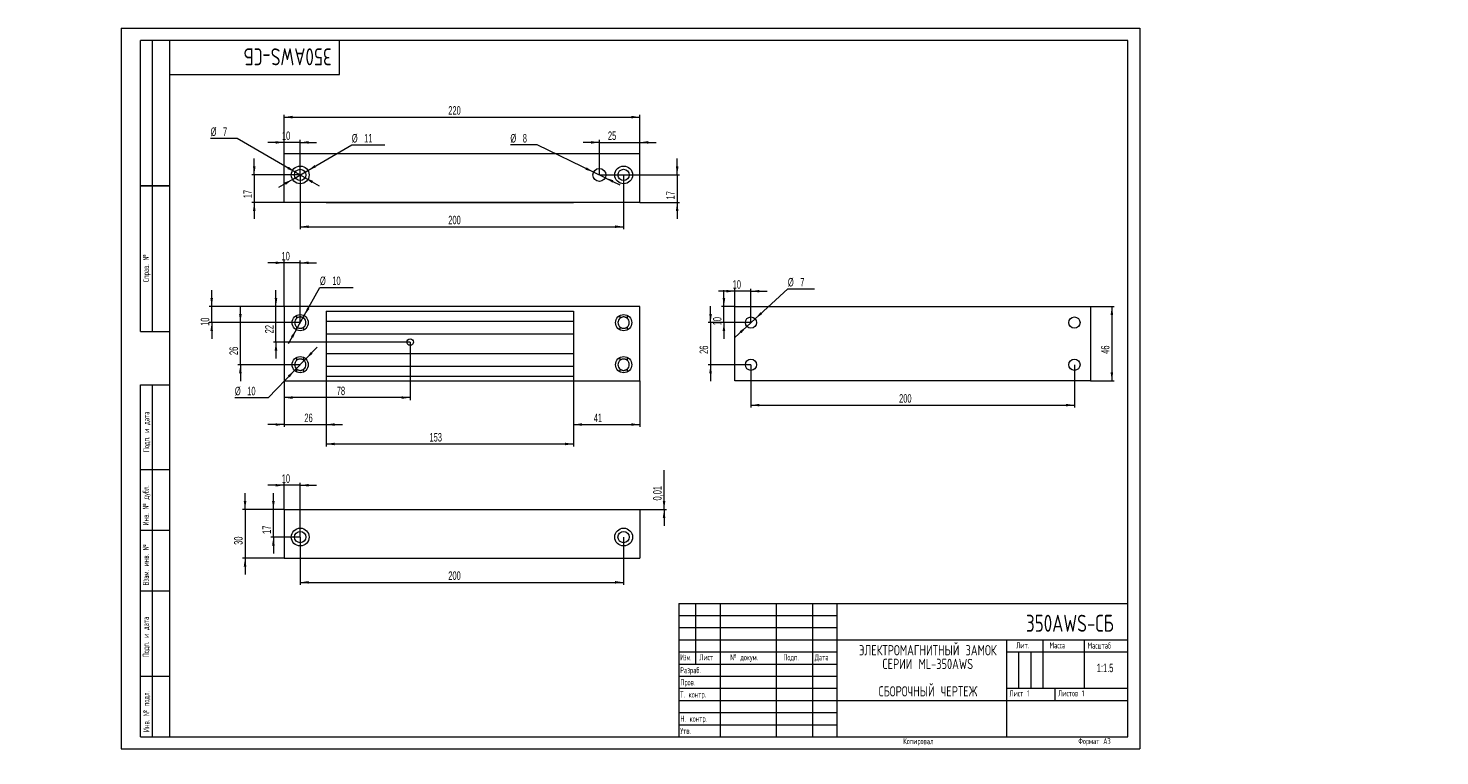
# Model space of a CAD drawing. Header units: millimetres. Extents: x -38 to 544, y -3 to 297.
import ezdxf

# ---------------------------------------------------------------- set-up
doc = ezdxf.new("R2010")
doc.units = ezdxf.units.MM
doc.layers.add('ОСЕВЫЕ', color=7, linetype='Continuous')
doc.styles.add('SLDTEXTSTYLE0', font='TXT', dxfattribs={"width": 0.605})
doc.styles.add('SLDTEXTSTYLE1', font='TXT', dxfattribs={"width": 0.605, "bigfont": 'bigfont'})
doc.styles.add('SLDTEXTSTYLE2', font='TXT', dxfattribs={"width": 0.55152, "bigfont": 'bigfont'})
doc.styles.add('SLDTEXTSTYLE3', font='TXT', dxfattribs={"width": 0.7, "bigfont": 'bigfont'})
doc.dimstyles.new('SLDDIMSTYLE0', dxfattribs={"dimtxt": 3.5, "dimasz": 3.5, "dimexe": 0, "dimexo": 0.0625, "dimgap": 0.875, "dimtad": 2, "dimlfac": 1.5, "dimrnd": 1e-09, "dimzin": 12, "dimdsep": 46, "dimtxsty": 'SLDTEXTSTYLE0', "dimsah": 1, "dimcen": 0.09, "dimadec": 0, "dimazin": 3, "dimtfac": 1, "dimtdec": 3, "dimtmove": 0, "dimatfit": 0, "dimfxl": 0, "dimfrac": 2, "dimtolj": 1, "dimtzin": 12, "dimarcsym": 0})
doc.dimstyles.new('SLDDIMSTYLE1', dxfattribs={"dimtxt": 3.5, "dimasz": 3.5, "dimexe": 0, "dimexo": 0.0625, "dimgap": 0.875, "dimtad": 0, "dimtih": 1, "dimtoh": 1, "dimlfac": 1.5, "dimrnd": 1e-09, "dimzin": 12, "dimdsep": 46, "dimtxsty": 'SLDTEXTSTYLE0', "dimsah": 1, "dimcen": 0, "dimadec": 0, "dimazin": 3, "dimtfac": 1, "dimtdec": 3, "dimtmove": 0, "dimatfit": 3, "dimfxl": 0, "dimfrac": 2, "dimtolj": 1, "dimtzin": 12, "dimarcsym": 0})
doc.dimstyles.new('SLDDIMSTYLE2', dxfattribs={"dimtxt": 3.5, "dimasz": 3.5, "dimexe": 0, "dimexo": 0.0625, "dimgap": 0.875, "dimtad": 2, "dimlfac": 1.5, "dimrnd": 1e-09, "dimzin": 12, "dimdsep": 46, "dimtxsty": 'SLDTEXTSTYLE0', "dimsah": 1, "dimcen": 0.09, "dimadec": 0, "dimazin": 3, "dimtfac": 1, "dimtdec": 3, "dimtofl": 0, "dimtmove": 0, "dimatfit": 3, "dimfxl": 0, "dimfrac": 2, "dimtolj": 1, "dimtzin": 12, "dimarcsym": 0})

# ---------------------------------------------------------------- blocks, each defined once
blk = doc.blocks.new('SW_NOTE_0')
at = {"color": 0, "linetype": 'Continuous', "lineweight": 0, "attachment_point": 2, "style": 'SLDTEXTSTYLE3'}
for s, insert, char_height in [('\\M+1845E\\M+1844C\\M+18445\\M+1844B\\M+18453\\M+18451\\M+1844F\\M+1844D\\M+18440\\M+18443\\M+1844E\\M+18449\\M+18453\\M+1844E\\M+1845C\\M+1844A \\M+18448\\M+18440\\M+1844D\\M+1844F\\M+1844B', (29.57, 5.46), 4.23333), ('\\M+18452\\M+18445\\M+18451\\M+18449\\M+18449 ML-350AWS', (29.58, -0.19), 4.2333), ('\\M+18452\\M+18441\\M+1844F\\M+18451\\M+1844F\\M+18458\\M+1844E\\M+1845C\\M+1844A \\M+18458\\M+18445\\M+18451\\M+18453\\M+18445\\M+18447', (29.66, -11.48), 4.23333)]:
    blk.add_mtext(s, dxfattribs=dict(at, insert=insert, char_height=char_height))
blk = doc.blocks.new('_D')
at = {"color": 7, "linetype": 'Continuous', "lineweight": 0}
for p, q in [((67.18, 200.35), (60.45, 200.35)), ((67.18, 182.36), (67.18, 201.35)), ((73.85, 200.35), (67.18, 200.35)), ((73.85, 175.7), (73.85, 201.35)), ((73.85, 200.35), (80.58, 200.35))]:
    blk.add_line(p, q, dxfattribs=at)
for points in [[(67.18, 200.35), (63.68, 200.89), (63.68, 199.81)], [(73.85, 200.35), (77.35, 199.81), (77.35, 200.89)]]:
    blk.add_solid(points, dxfattribs=at)
at = {"color": 7, "linetype": 'Continuous', "lineweight": 0, "insert": (66.15, 204.86, -9.94), "char_height": 3.5, "attachment_point": 1, "style": 'SLDTEXTSTYLE0'}
blk.add_mtext('10', dxfattribs=at)
blk = doc.blocks.new('_D_1')
at = {"color": 7, "linetype": 'Continuous', "lineweight": 0}
for p, q in [((37.36, 182.35), (37.36, 189.08)), ((67.17, 182.35), (36.36, 182.35)), ((37.36, 175.69), (37.36, 182.35)), ((73.84, 175.69), (36.36, 175.69)), ((37.36, 175.69), (37.36, 168.96))]:
    blk.add_line(p, q, dxfattribs=at)
for points in [[(37.36, 182.35), (37.9, 185.85), (36.82, 185.85)], [(37.36, 175.69), (36.82, 172.19), (37.9, 172.19)]]:
    blk.add_solid(points, dxfattribs=at)
at = {"color": 7, "linetype": 'Continuous', "lineweight": 0, "insert": (32.85, 174.35, -9.94), "char_height": 3.5, "attachment_point": 1, "rotation": 90, "style": 'SLDTEXTSTYLE0'}
blk.add_mtext('10', dxfattribs=at)
blk = doc.blocks.new('_D_2')
at = {"color": 7, "linetype": 'Continuous', "lineweight": 0}
for p, q in [((49.18, 175.69), (49.18, 182.42)), ((73.84, 175.69), (48.18, 175.69)), ((49.18, 158.35), (49.18, 175.69)), ((73.84, 158.35), (48.18, 158.35)), ((49.18, 158.35), (49.18, 151.62))]:
    blk.add_line(p, q, dxfattribs=at)
for points in [[(49.18, 175.69), (49.72, 179.19), (48.64, 179.19)], [(49.18, 158.35), (48.64, 154.85), (49.72, 154.85)]]:
    blk.add_solid(points, dxfattribs=at)
at = {"color": 7, "linetype": 'Continuous', "lineweight": 0, "insert": (44.67, 162.33, -9.94), "char_height": 3.5, "attachment_point": 1, "rotation": 90, "style": 'SLDTEXTSTYLE0'}
blk.add_mtext('26', dxfattribs=at)
blk = doc.blocks.new('_D_3')
at = {"color": 7, "linetype": 'Continuous', "lineweight": 0}
for p, q in [((75.48, 178.59), (81.99, 190.16)), ((81.99, 190.16), (95.64, 190.16)), ((72.22, 172.78), (75.48, 178.59)), ((72.22, 172.78), (68.92, 166.91))]:
    blk.add_line(p, q, dxfattribs=at)
for points in [[(75.48, 178.59), (77.67, 181.38), (76.73, 181.91)], [(72.22, 172.78), (70.03, 169.99), (70.97, 169.47)]]:
    blk.add_solid(points, dxfattribs=at)
at = {"color": 7, "linetype": 'Continuous', "lineweight": 0, "char_height": 3.5, "attachment_point": 1, "style": 'SLDTEXTSTYLE0'}
for s, insert in [('%%c', (81.99, 194.67, -9.94)), ('10', (87.09, 194.68, -9.94))]:
    blk.add_mtext(s, dxfattribs=dict(at, insert=insert))
blk = doc.blocks.new('_D_4')
at = {"color": 7, "linetype": 'Continuous', "lineweight": 0}
for p, q in [((76.18, 160.74), (80.87, 165.56)), ((76.18, 160.74), (71.52, 155.97)), ((71.52, 155.97), (60.57, 144.72)), ((60.57, 144.72), (46.91, 144.72))]:
    blk.add_line(p, q, dxfattribs=at)
for points in [[(76.18, 160.74), (79, 162.87), (78.23, 163.62)], [(71.52, 155.97), (68.69, 153.83), (69.47, 153.08)]]:
    blk.add_solid(points, dxfattribs=at)
at = {"color": 7, "linetype": 'Continuous', "lineweight": 0, "char_height": 3.5, "attachment_point": 1, "style": 'SLDTEXTSTYLE0'}
for s, insert in [('%%c', (46.91, 149.24, -9.94)), ('10', (52.01, 149.25, -9.94))]:
    blk.add_mtext(s, dxfattribs=dict(at, insert=insert))
blk = doc.blocks.new('_D_5')
at = {"color": 7, "linetype": 'Continuous', "lineweight": 0}
for p, q in [((84.52, 176.34), (84.52, 124.69)), ((186.52, 176.34), (186.52, 124.69)), ((84.52, 125.69), (186.52, 125.69))]:
    blk.add_line(p, q, dxfattribs=at)
for points in [[(84.52, 125.69), (88.02, 125.15), (88.02, 126.22)], [(186.52, 125.69), (183.02, 126.22), (183.02, 125.15)]]:
    blk.add_solid(points, dxfattribs=at)
at = {"color": 7, "linetype": 'Continuous', "lineweight": 0, "insert": (127.15, 130.2, -9.94), "char_height": 3.5, "attachment_point": 1, "style": 'SLDTEXTSTYLE0'}
blk.add_mtext('153', dxfattribs=at)
blk = doc.blocks.new('_D_6')
at = {"color": 7, "linetype": 'Continuous', "lineweight": 0}
for p, q in [((119.18, 167.68), (119.18, 143.8)), ((67.18, 151.68), (67.18, 143.8)), ((119.18, 144.8), (67.18, 144.8))]:
    blk.add_line(p, q, dxfattribs=at)
for points in [[(67.18, 144.8), (70.68, 144.27), (70.68, 145.34)], [(119.18, 144.8), (115.68, 145.34), (115.68, 144.27)]]:
    blk.add_solid(points, dxfattribs=at)
at = {"color": 7, "linetype": 'Continuous', "lineweight": 0, "insert": (88.93, 149.32, -9.94), "char_height": 3.5, "attachment_point": 1, "style": 'SLDTEXTSTYLE0'}
blk.add_mtext('78', dxfattribs=at)
blk = doc.blocks.new('_D_7')
at = {"color": 7, "linetype": 'Continuous', "lineweight": 0}
for p, q in [((63.86, 182.35), (63.86, 189.08)), ((67.17, 182.35), (62.86, 182.35)), ((63.86, 167.69), (63.86, 182.35)), ((119.17, 167.69), (62.86, 167.69)), ((63.86, 167.69), (63.86, 160.96))]:
    blk.add_line(p, q, dxfattribs=at)
for points in [[(63.86, 182.35), (64.4, 185.85), (63.32, 185.85)], [(63.86, 167.69), (63.32, 164.19), (64.4, 164.19)]]:
    blk.add_solid(points, dxfattribs=at)
at = {"color": 7, "linetype": 'Continuous', "lineweight": 0, "insert": (59.35, 171.29, -9.94), "char_height": 3.5, "attachment_point": 1, "rotation": 90, "style": 'SLDTEXTSTYLE0'}
blk.add_mtext('22', dxfattribs=at)
blk = doc.blocks.new('_D_8')
at = {"color": 7, "linetype": 'Continuous', "lineweight": 0}
for p, q in [((67.18, 151.68), (67.18, 132.69)), ((84.52, 153.68), (84.52, 132.69)), ((67.18, 133.69), (60.45, 133.69)), ((67.18, 133.69), (84.52, 133.69)), ((84.52, 133.69), (91.25, 133.69))]:
    blk.add_line(p, q, dxfattribs=at)
for points in [[(67.18, 133.69), (63.68, 134.22), (63.68, 133.15)], [(84.52, 133.69), (88.02, 133.15), (88.02, 134.22)]]:
    blk.add_solid(points, dxfattribs=at)
at = {"color": 7, "linetype": 'Continuous', "lineweight": 0, "insert": (75.57, 138.2, -9.94), "char_height": 3.5, "attachment_point": 1, "style": 'SLDTEXTSTYLE0'}
blk.add_mtext('26', dxfattribs=at)
blk = doc.blocks.new('_D_9')
at = {"color": 7, "linetype": 'Continuous', "lineweight": 0}
for p, q in [((186.52, 153.68), (186.52, 132.69)), ((213.85, 151.68), (213.85, 132.69)), ((186.52, 133.69), (213.85, 133.69))]:
    blk.add_line(p, q, dxfattribs=at)
for points in [[(186.52, 133.69), (190.02, 133.15), (190.02, 134.22)], [(213.85, 133.69), (210.35, 134.22), (210.35, 133.15)]]:
    blk.add_solid(points, dxfattribs=at)
at = {"color": 7, "linetype": 'Continuous', "lineweight": 0, "insert": (194.88, 138.2, -9.94), "char_height": 3.5, "attachment_point": 1, "style": 'SLDTEXTSTYLE0'}
blk.add_mtext('41', dxfattribs=at)
blk = doc.blocks.new('_D_10')
at = {"color": 7, "linetype": 'Continuous', "lineweight": 0}
for p, q in [((67.18, 245.23), (67.18, 261.37)), ((67.18, 260.37), (213.85, 260.37)), ((213.85, 245.23), (213.85, 261.37))]:
    blk.add_line(p, q, dxfattribs=at)
for points in [[(67.18, 260.37), (70.68, 259.83), (70.68, 260.91)], [(213.85, 260.37), (210.35, 260.91), (210.35, 259.83)]]:
    blk.add_solid(points, dxfattribs=at)
at = {"color": 7, "linetype": 'Continuous', "lineweight": 0, "insert": (134.9, 264.88, 0.07), "char_height": 3.5, "attachment_point": 1, "style": 'SLDTEXTSTYLE0'}
blk.add_mtext('220', dxfattribs=at)
blk = doc.blocks.new('_D_11')
at = {"color": 7, "linetype": 'Continuous', "lineweight": 0}
for p, q in [((73.85, 236.54), (73.85, 214.21)), ((207.18, 236.54), (207.18, 214.21)), ((73.85, 215.21), (207.18, 215.21))]:
    blk.add_line(p, q, dxfattribs=at)
for points in [[(73.85, 215.21), (77.35, 214.67), (77.35, 215.75)], [(207.18, 215.21), (203.68, 215.75), (203.68, 214.67)]]:
    blk.add_solid(points, dxfattribs=at)
at = {"color": 7, "linetype": 'Continuous', "lineweight": 0, "insert": (134.9, 219.72, 0.07), "char_height": 3.5, "attachment_point": 1, "style": 'SLDTEXTSTYLE0'}
blk.add_mtext('200', dxfattribs=at)
blk = doc.blocks.new('_D_12')
at = {"color": 7, "linetype": 'Continuous', "lineweight": 0}
for p, q in [((197.18, 236.56), (197.18, 250.96)), ((213.85, 245.23), (213.85, 250.96)), ((197.18, 249.96), (190.45, 249.96)), ((197.18, 249.96), (213.85, 249.96)), ((213.85, 249.96), (220.58, 249.96))]:
    blk.add_line(p, q, dxfattribs=at)
for points in [[(197.18, 249.96), (193.68, 250.5), (193.68, 249.42)], [(213.85, 249.96), (217.35, 249.42), (217.35, 250.5)]]:
    blk.add_solid(points, dxfattribs=at)
at = {"color": 7, "linetype": 'Continuous', "lineweight": 0, "insert": (200.7, 254.47, 0.07), "char_height": 3.5, "attachment_point": 1, "style": 'SLDTEXTSTYLE0'}
blk.add_mtext('25', dxfattribs=at)
blk = doc.blocks.new('_D_13')
at = {"color": 7, "linetype": 'Continuous', "lineweight": 0}
for p, q in [((229.25, 236.55), (229.25, 243.28)), ((197.19, 236.55), (230.25, 236.55)), ((229.25, 236.55), (229.25, 225.22)), ((213.86, 225.22), (230.25, 225.22)), ((229.25, 225.22), (229.25, 218.49))]:
    blk.add_line(p, q, dxfattribs=at)
for points in [[(229.25, 236.55), (229.79, 240.05), (228.71, 240.05)], [(229.25, 225.22), (228.71, 221.72), (229.79, 221.72)]]:
    blk.add_solid(points, dxfattribs=at)
at = {"color": 7, "linetype": 'Continuous', "lineweight": 0, "insert": (224.74, 226.45, 0.07), "char_height": 3.5, "attachment_point": 1, "rotation": 90, "style": 'SLDTEXTSTYLE0'}
blk.add_mtext('17', dxfattribs=at)
blk = doc.blocks.new('_D_14')
at = {"color": 7, "linetype": 'Continuous', "lineweight": 0}
for p, q in [((67.18, 245.23), (67.18, 250.96)), ((73.85, 236.56), (73.85, 250.96)), ((67.18, 249.96), (60.45, 249.96)), ((73.85, 249.96), (67.18, 249.96)), ((73.85, 249.96), (80.58, 249.96))]:
    blk.add_line(p, q, dxfattribs=at)
for points in [[(67.18, 249.96), (63.68, 250.5), (63.68, 249.42)], [(73.85, 249.96), (77.35, 249.42), (77.35, 250.5)]]:
    blk.add_solid(points, dxfattribs=at)
at = {"color": 7, "linetype": 'Continuous', "lineweight": 0, "insert": (66.32, 254.47, 0.07), "char_height": 3.5, "attachment_point": 1, "style": 'SLDTEXTSTYLE0'}
blk.add_mtext('10', dxfattribs=at)
blk = doc.blocks.new('_D_15')
at = {"color": 7, "linetype": 'Continuous', "lineweight": 0}
for p, q in [((54.9, 236.55), (54.9, 243.28)), ((73.84, 236.55), (53.9, 236.55)), ((54.9, 236.55), (54.9, 225.22)), ((67.17, 225.22), (53.9, 225.22)), ((54.9, 225.22), (54.9, 218.49))]:
    blk.add_line(p, q, dxfattribs=at)
for points in [[(54.9, 236.55), (55.44, 240.05), (54.37, 240.05)], [(54.9, 225.22), (54.37, 221.72), (55.44, 221.72)]]:
    blk.add_solid(points, dxfattribs=at)
at = {"color": 7, "linetype": 'Continuous', "lineweight": 0, "insert": (50.39, 226.96, 0.07), "char_height": 3.5, "attachment_point": 1, "rotation": 90, "style": 'SLDTEXTSTYLE0'}
blk.add_mtext('17', dxfattribs=at)
blk = doc.blocks.new('_D_16')
at = {"color": 7, "linetype": 'Continuous', "lineweight": 0}
for p, q in [((47.92, 251.6), (36.93, 251.6)), ((71.83, 237.72), (47.92, 251.6)), ((75.87, 235.38), (71.83, 237.72)), ((75.87, 235.38), (81.69, 232))]:
    blk.add_line(p, q, dxfattribs=at)
for points in [[(71.83, 237.72), (69.07, 239.94), (68.53, 239.01)], [(75.87, 235.38), (78.62, 233.16), (79.16, 234.09)]]:
    blk.add_solid(points, dxfattribs=at)
at = {"color": 7, "linetype": 'Continuous', "lineweight": 0, "char_height": 3.5, "attachment_point": 1, "style": 'SLDTEXTSTYLE0'}
for s, insert in [('%%c', (36.93, 256.11, 0.07)), ('7', (42.03, 256.12, 0.07))]:
    blk.add_mtext(s, dxfattribs=dict(at, insert=insert))
blk = doc.blocks.new('_D_17')
at = {"color": 7, "linetype": 'Continuous', "lineweight": 0}
for p, q in [((77.02, 238.39), (95.12, 248.9)), ((95.12, 248.9), (108.78, 248.9)), ((70.68, 234.71), (64.86, 231.33)), ((70.68, 234.71), (77.02, 238.39))]:
    blk.add_line(p, q, dxfattribs=at)
for points in [[(77.02, 238.39), (80.32, 239.68), (79.78, 240.61)], [(70.68, 234.71), (67.38, 233.42), (67.92, 232.48)]]:
    blk.add_solid(points, dxfattribs=at)
at = {"color": 7, "linetype": 'Continuous', "lineweight": 0, "char_height": 3.5, "attachment_point": 1, "style": 'SLDTEXTSTYLE0'}
for s, insert in [('%%c', (95.12, 253.42, 0.07)), ('11', (100.22, 253.43, 0.07))]:
    blk.add_mtext(s, dxfattribs=dict(at, insert=insert))
blk = doc.blocks.new('_D_18')
at = {"color": 7, "linetype": 'Continuous', "lineweight": 0}
for p, q in [((171.48, 248.9), (160.5, 248.9)), ((194.78, 237.7), (171.48, 248.9)), ((199.59, 235.39), (194.78, 237.7)), ((199.59, 235.39), (205.65, 232.48))]:
    blk.add_line(p, q, dxfattribs=at)
for points in [[(194.78, 237.7), (191.86, 239.71), (191.39, 238.74)], [(199.59, 235.39), (202.51, 233.39), (202.97, 234.36)]]:
    blk.add_solid(points, dxfattribs=at)
at = {"color": 7, "linetype": 'Continuous', "lineweight": 0, "char_height": 3.5, "attachment_point": 1, "style": 'SLDTEXTSTYLE0'}
for s, insert in [('%%c', (160.5, 253.42, 0.07)), ('8', (165.6, 253.43, 0.07))]:
    blk.add_mtext(s, dxfattribs=dict(at, insert=insert))
blk = doc.blocks.new('_D_19')
at = {"color": 7, "linetype": 'Continuous', "lineweight": 0}
for p, q in [((51.11, 98.67), (51.11, 105.4)), ((67.17, 98.67), (50.11, 98.67)), ((51.11, 98.67), (51.11, 78.67)), ((67.17, 78.67), (50.11, 78.67)), ((51.11, 78.67), (51.11, 71.93))]:
    blk.add_line(p, q, dxfattribs=at)
for points in [[(51.11, 98.67), (51.65, 102.17), (50.57, 102.17)], [(51.11, 78.67), (50.57, 75.17), (51.65, 75.17)]]:
    blk.add_solid(points, dxfattribs=at)
at = {"color": 7, "linetype": 'Continuous', "lineweight": 0, "insert": (46.6, 84.13, 0.07), "char_height": 3.5, "attachment_point": 1, "rotation": 90, "style": 'SLDTEXTSTYLE0'}
blk.add_mtext('30', dxfattribs=at)
blk = doc.blocks.new('_D_20')
at = {"color": 7, "linetype": 'Continuous', "lineweight": 0}
for p, q in [((73.85, 87.32), (73.85, 67.67)), ((207.18, 87.32), (207.18, 67.67)), ((73.85, 68.67), (207.18, 68.67))]:
    blk.add_line(p, q, dxfattribs=at)
for points in [[(73.85, 68.67), (77.35, 68.13), (77.35, 69.2)], [(207.18, 68.67), (203.68, 69.2), (203.68, 68.13)]]:
    blk.add_solid(points, dxfattribs=at)
at = {"color": 7, "linetype": 'Continuous', "lineweight": 0, "insert": (134.9, 73.18, 0.07), "char_height": 3.5, "attachment_point": 1, "style": 'SLDTEXTSTYLE0'}
blk.add_mtext('200', dxfattribs=at)
blk = doc.blocks.new('_D_21')
at = {"color": 7, "linetype": 'Continuous', "lineweight": 0}
for p, q in [((62.79, 98.67), (62.79, 105.4)), ((67.17, 98.67), (61.79, 98.67)), ((62.79, 87.33), (62.79, 98.67)), ((73.84, 87.33), (61.79, 87.33)), ((62.79, 87.33), (62.79, 80.6))]:
    blk.add_line(p, q, dxfattribs=at)
for points in [[(62.79, 98.67), (63.33, 102.17), (62.25, 102.17)], [(62.79, 87.33), (62.25, 83.83), (63.33, 83.83)]]:
    blk.add_solid(points, dxfattribs=at)
at = {"color": 7, "linetype": 'Continuous', "lineweight": 0, "insert": (58.28, 88.63, 0.07), "char_height": 3.5, "attachment_point": 1, "rotation": 90, "style": 'SLDTEXTSTYLE0'}
blk.add_mtext('17', dxfattribs=at)
blk = doc.blocks.new('_D_22')
at = {"color": 7, "linetype": 'Continuous', "lineweight": 0}
for p, q in [((67.18, 108.67), (60.45, 108.67)), ((67.18, 98.68), (67.18, 109.67)), ((73.85, 108.67), (67.18, 108.67)), ((73.85, 87.34), (73.85, 109.67)), ((73.85, 108.67), (80.58, 108.67))]:
    blk.add_line(p, q, dxfattribs=at)
for points in [[(67.18, 108.67), (63.68, 109.21), (63.68, 108.13)], [(73.85, 108.67), (77.35, 108.13), (77.35, 109.21)]]:
    blk.add_solid(points, dxfattribs=at)
at = {"color": 7, "linetype": 'Continuous', "lineweight": 0, "insert": (66.24, 113.18, 0.07), "char_height": 3.5, "attachment_point": 1, "style": 'SLDTEXTSTYLE0'}
blk.add_mtext('10', dxfattribs=at)
blk = doc.blocks.new('_D_23')
at = {"color": 7, "linetype": 'Continuous', "lineweight": 0}
for p, q in [((223.85, 98.67), (223.85, 114.96)), ((186.53, 98.67), (224.85, 98.67)), ((213.86, 98.67), (224.85, 98.67)), ((223.85, 98.67), (223.85, 98.67)), ((223.85, 98.67), (223.85, 91.93))]:
    blk.add_line(p, q, dxfattribs=at)
for points in [[(223.85, 98.67), (224.39, 102.17), (223.31, 102.17)], [(223.85, 98.67), (223.31, 95.17), (224.39, 95.17)]]:
    blk.add_solid(points, dxfattribs=at)
at = {"color": 7, "linetype": 'Continuous', "lineweight": 0, "insert": (219.34, 102.39, 0.07), "char_height": 3.5, "attachment_point": 1, "rotation": 90, "style": 'SLDTEXTSTYLE0'}
blk.add_mtext('0,01', dxfattribs=at)
blk = doc.blocks.new('_D_24')
at = {"color": 7, "linetype": 'Continuous', "lineweight": 0}
for p, q in [((399.69, 182.35), (409.45, 182.35)), ((408.45, 182.35), (408.45, 151.69)), ((399.69, 151.69), (409.45, 151.69))]:
    blk.add_line(p, q, dxfattribs=at)
for points in [[(408.45, 182.35), (407.92, 178.85), (408.99, 178.85)], [(408.45, 151.69), (408.99, 155.19), (407.92, 155.19)]]:
    blk.add_solid(points, dxfattribs=at)
at = {"color": 7, "linetype": 'Continuous', "lineweight": 0, "insert": (403.94, 162.85, 10.07), "char_height": 3.5, "attachment_point": 1, "rotation": 90, "style": 'SLDTEXTSTYLE0'}
blk.add_mtext('46', dxfattribs=at)
blk = doc.blocks.new('_D_25')
at = {"color": 7, "linetype": 'Continuous', "lineweight": 0}
for p, q in [((253.01, 188.65), (246.28, 188.65)), ((253.01, 182.36), (253.01, 189.65)), ((259.68, 188.65), (253.01, 188.65)), ((259.68, 175.7), (259.68, 189.65)), ((259.68, 188.65), (266.41, 188.65))]:
    blk.add_line(p, q, dxfattribs=at)
for points in [[(253.01, 188.65), (249.51, 189.19), (249.51, 188.11)], [(259.68, 188.65), (263.18, 188.11), (263.18, 189.19)]]:
    blk.add_solid(points, dxfattribs=at)
at = {"color": 7, "linetype": 'Continuous', "lineweight": 0, "insert": (252.13, 193.16, 10.07), "char_height": 3.5, "attachment_point": 1, "style": 'SLDTEXTSTYLE0'}
blk.add_mtext('10', dxfattribs=at)
blk = doc.blocks.new('_D_26')
at = {"color": 7, "linetype": 'Continuous', "lineweight": 0}
for p, q in [((248.52, 182.35), (248.52, 189.08)), ((253, 182.35), (247.52, 182.35)), ((248.52, 175.69), (248.52, 182.35)), ((259.67, 175.69), (247.52, 175.69)), ((248.52, 175.69), (248.52, 168.96))]:
    blk.add_line(p, q, dxfattribs=at)
for points in [[(248.52, 182.35), (249.06, 185.85), (247.98, 185.85)], [(248.52, 175.69), (247.98, 172.19), (249.06, 172.19)]]:
    blk.add_solid(points, dxfattribs=at)
at = {"color": 7, "linetype": 'Continuous', "lineweight": 0, "insert": (244.01, 174.56, 10.07), "char_height": 3.5, "attachment_point": 1, "rotation": 90, "style": 'SLDTEXTSTYLE0'}
blk.add_mtext('10', dxfattribs=at)
blk = doc.blocks.new('_D_27')
at = {"color": 7, "linetype": 'Continuous', "lineweight": 0}
for p, q in [((243.01, 175.69), (243.01, 182.42)), ((259.67, 175.69), (242.01, 175.69)), ((243.01, 175.69), (243.01, 158.35)), ((259.67, 158.35), (242.01, 158.35)), ((243.01, 158.35), (243.01, 151.62))]:
    blk.add_line(p, q, dxfattribs=at)
for points in [[(243.01, 175.69), (243.55, 179.19), (242.48, 179.19)], [(243.01, 158.35), (242.48, 154.85), (243.55, 154.85)]]:
    blk.add_solid(points, dxfattribs=at)
at = {"color": 7, "linetype": 'Continuous', "lineweight": 0, "insert": (238.5, 162.81, 10.07), "char_height": 3.5, "attachment_point": 1, "rotation": 90, "style": 'SLDTEXTSTYLE0'}
blk.add_mtext('26', dxfattribs=at)
blk = doc.blocks.new('_D_28')
at = {"color": 7, "linetype": 'Continuous', "lineweight": 0}
for p, q in [((261.4, 177.26), (274.89, 189.58)), ((274.89, 189.58), (285.87, 189.58)), ((257.96, 174.11), (261.4, 177.26)), ((257.96, 174.11), (252.99, 169.57))]:
    blk.add_line(p, q, dxfattribs=at)
for points in [[(261.4, 177.26), (264.35, 179.22), (263.62, 180.02)], [(257.96, 174.11), (255.01, 172.15), (255.74, 171.35)]]:
    blk.add_solid(points, dxfattribs=at)
at = {"color": 7, "linetype": 'Continuous', "lineweight": 0, "char_height": 3.5, "attachment_point": 1, "style": 'SLDTEXTSTYLE0'}
for s, insert in [('%%c', (274.89, 194.1, 10.07)), ('7', (279.99, 194.1, 10.07))]:
    blk.add_mtext(s, dxfattribs=dict(at, insert=insert))
blk = doc.blocks.new('_D_29')
at = {"color": 7, "linetype": 'Continuous', "lineweight": 0}
for p, q in [((259.68, 158.34), (259.68, 140.69)), ((393.01, 158.34), (393.01, 140.69)), ((259.68, 141.69), (393.01, 141.69))]:
    blk.add_line(p, q, dxfattribs=at)
for points in [[(259.68, 141.69), (263.18, 141.15), (263.18, 142.22)], [(393.01, 141.69), (389.51, 142.22), (389.51, 141.15)]]:
    blk.add_solid(points, dxfattribs=at)
at = {"color": 7, "linetype": 'Continuous', "lineweight": 0, "insert": (320.73, 146.2, 10.07), "char_height": 3.5, "attachment_point": 1, "style": 'SLDTEXTSTYLE0'}
blk.add_mtext('200', dxfattribs=at)

msp = doc.modelspace()

# ---------------------------------------------------------------- linework, layer by layer
at = {"color": 7, "linetype": 'Continuous', "lineweight": 15}
for p, q in [((8, 172), (8, 292)), ((20, 292), (8, 292)), ((8, 172), (8, 292)), ((13, 172), (13, 292)), ((13, 172), (13, 292)), ((20, 292), (20, 5)), ((415, 292), (20, 292)), ((20, 292), (20, 5)), ((90, 278), (90, 292)), ((415, 5), (415, 292)), ((20, 278), (90, 278)), ((67.182, 225.2159), (67.182, 245.2159)), ((213.8487, 245.2159), (67.182, 245.2159)), ((213.8487, 225.2159), (213.8487, 245.2159)), ((8, 232), (20, 232)), ((20, 232), (8, 232)), ((213.8487, 225.2159), (67.182, 225.2159)), ((84.5154, 225.2092), (84.5154, 225.2159)), ((84.5154, 225.2092), (186.5154, 225.2092)), ((186.5154, 225.2092), (186.5154, 225.2159)), ((67.182, 182.3526), (67.182, 151.6859)), ((213.8487, 182.3526), (67.182, 182.3526)), ((213.8487, 151.6859), (213.8487, 182.3526)), ((253.0145, 182.3526), (399.6812, 182.3526)), ((253.0145, 151.6859), (253.0145, 182.3526)), ((399.6812, 182.3526), (399.6812, 151.6859)), ((72.3212, 178.6486), (72.3212, 177.4497)), ((75.3762, 177.4497), (75.3762, 178.6486)), ((84.5154, 180.3526), (84.5154, 176.3526)), ((84.5154, 180.3526), (186.5154, 180.3526)), ((84.5154, 176.3526), (186.5154, 176.3526)), ((186.5154, 180.3526), (186.5154, 176.3526)), ((205.6545, 178.6486), (205.6545, 177.4497)), ((208.7096, 177.4497), (208.7096, 178.6486)), ((8, 172), (20, 172)), ((72.3212, 173.9221), (72.3212, 172.7232)), ((75.3762, 172.7232), (75.3762, 173.9221)), ((84.5154, 171.0192), (84.5154, 163.0192)), ((84.5154, 171.0192), (186.5154, 171.0192)), ((186.5154, 171.0192), (186.5154, 163.0192)), ((205.6545, 173.9221), (205.6545, 172.7232)), ((208.7096, 172.7232), (208.7096, 173.9221)), ((84.5154, 163.0192), (186.5154, 163.0192)), ((72.3212, 161.3153), (72.3212, 160.1164)), ((75.3762, 160.1164), (75.3762, 161.3153)), ((84.5154, 157.6859), (84.5154, 153.6859)), ((84.5154, 157.6859), (186.5154, 157.6859)), ((186.5154, 157.6859), (186.5154, 153.6859)), ((205.6545, 161.3153), (205.6545, 160.1164)), ((208.7096, 160.1164), (208.7096, 161.3153)), ((67.182, 151.6859), (213.8487, 151.6859)), ((72.3212, 156.5887), (72.3212, 155.3898)), ((75.3762, 155.3898), (75.3762, 156.5887)), ((84.5154, 153.6859), (186.5154, 153.6859)), ((205.6545, 156.5887), (205.6545, 155.3898)), ((208.7096, 155.3898), (208.7096, 156.5887)), ((399.6812, 151.6859), (253.0145, 151.6859)), ((8, 5), (8, 150)), ((8, 150), (20, 150)), ((13, 5), (13, 150)), ((20, 115), (8, 115)), ((67.182, 98.6654), (67.182, 78.6654)), ((67.182, 98.6654), (213.8487, 98.6654)), ((84.5154, 98.6721), (84.5154, 98.6654)), ((84.5154, 98.6721), (186.5154, 98.6721)), ((186.5154, 98.6721), (186.5154, 98.6654)), ((213.8487, 98.6654), (213.8487, 78.6654)), ((20, 90), (8, 90)), ((67.182, 78.6654), (213.8487, 78.6654)), ((20, 65), (8, 65)), ((230, 60), (415, 60)), ((230, 60), (230, 5)), ((237, 35), (237, 60)), ((247, 60), (247, 5)), ((270, 60), (270, 5)), ((285, 60), (285, 5)), ((295, 60), (295, 5)), ((295, 45), (415, 45)), ((365, 45), (365, 5)), ((380, 45), (380, 25)), ((397, 45), (397, 25)), ((230, 40), (295, 40)), ((230, 35), (295, 35)), ((365, 40), (415, 40)), ((8, 30), (20, 30)), ((365, 25), (415, 25)), ((385, 25), (385, 20)), ((295, 20), (415, 20)), ((8, 5), (20, 5)), ((20, 5), (415, 5))]:
    msp.add_line(p, q, dxfattribs=at)
at = {"color": 7, "linetype": 'Continuous', "lineweight": 0}
for p, q in [((230, 55), (295, 55)), ((230, 50), (295, 50)), ((230, 45), (295, 45)), ((370, 40), (370, 25)), ((375, 40), (375, 25)), ((230, 30), (295, 30)), ((230, 25), (295, 25)), ((230, 20), (295, 20)), ((230, 15), (295, 15)), ((230, 10), (295, 10))]:
    msp.add_line(p, q, dxfattribs=at)
at = {"color": 7, "linetype": 'Continuous', "lineweight": 15}
for centre, radius in [((73.8487, 236.5492), 3.6667), ((73.8487, 236.5492), 2.3333), ((197.182, 236.5492), 2.6667), ((207.182, 236.5492), 3.6667), ((207.182, 236.5492), 2.3333), ((73.8487, 175.6859), 3.3333), ((207.182, 175.6859), 3.3333), ((259.6812, 175.6859), 2.3333), ((393.0145, 175.6859), 2.3333), ((119.182, 167.6859), 1.3333), ((73.8487, 158.3526), 3.3333), ((207.182, 158.3526), 3.3333), ((259.6812, 158.3526), 2.3333), ((393.0145, 158.3526), 2.3333), ((73.8487, 87.3321), 3.6667), ((73.8487, 87.3321), 2.3333), ((207.182, 87.3321), 3.6667), ((207.182, 87.3321), 2.3333)]:
    msp.add_circle(centre, radius, dxfattribs=at)
for centre, start, end in [((73.8487, 175.6859), 130.8933946, 229.1066054), ((73.8487, 175.6859), 310.8933946, 49.1066054), ((207.182, 175.6859), 130.8933946, 229.1066054), ((207.182, 175.6859), 310.8933946, 49.1066054), ((73.8487, 158.3526), 130.8933946, 229.1066054), ((73.8487, 158.3526), 310.8933946, 49.1066054), ((207.182, 158.3526), 130.8933946, 229.1066054), ((207.182, 158.3526), 310.8933946, 49.1066054)]:
    msp.add_arc(centre, 2.3333, start, end, dxfattribs=at)
for points in [[(75.3762, 177.4497), (75.2739, 177.5383), (75.1648, 177.6174), (74.932, 177.7569), (74.8073, 177.8178), (74.5467, 177.9167), (74.4127, 177.9544), (74.1368, 178.0056), (73.993, 178.0191), (73.7087, 178.0194), (73.5681, 178.0066), (73.2898, 177.9557), (73.1528, 177.9173), (72.8934, 177.8192), (72.7689, 177.7589), (72.5334, 177.618), (72.4236, 177.5384), (72.3212, 177.4497)], [(208.7096, 177.4497), (208.6072, 177.5383), (208.4981, 177.6174), (208.2654, 177.7569), (208.1406, 177.8178), (207.88, 177.9167), (207.746, 177.9544), (207.4701, 178.0056), (207.3263, 178.0191), (207.0421, 178.0194), (206.9014, 178.0066), (206.6232, 177.9557), (206.4861, 177.9173), (206.2268, 177.8192), (206.1022, 177.7589), (205.8667, 177.618), (205.7569, 177.5384), (205.6545, 177.4497)], [(72.3212, 173.9221), (72.4235, 173.8334), (72.5326, 173.7544), (72.7654, 173.6149), (72.8901, 173.554), (73.1507, 173.4551), (73.2847, 173.4174), (73.5606, 173.3662), (73.7044, 173.3527), (73.9887, 173.3524), (74.1293, 173.3652), (74.4076, 173.4161), (74.5446, 173.4544), (74.804, 173.5526), (74.9285, 173.6129), (75.164, 173.7538), (75.2738, 173.8334), (75.3762, 173.9221)], [(205.6545, 173.9221), (205.7568, 173.8334), (205.866, 173.7544), (206.0987, 173.6149), (206.2235, 173.554), (206.484, 173.4551), (206.618, 173.4174), (206.8939, 173.3662), (207.0378, 173.3527), (207.322, 173.3524), (207.4626, 173.3652), (207.7409, 173.4161), (207.8779, 173.4544), (208.1373, 173.5526), (208.2619, 173.6129), (208.4974, 173.7538), (208.6071, 173.8334), (208.7096, 173.9221)], [(75.3762, 160.1164), (75.2747, 160.2043), (75.1661, 160.2832), (74.9338, 160.4227), (74.8086, 160.4839), (74.5482, 160.5829), (74.4137, 160.6209), (74.1358, 160.6725), (73.9918, 160.6858), (73.7086, 160.686), (73.5676, 160.6733), (73.2867, 160.6217), (73.1518, 160.5837), (72.8921, 160.4853), (72.7664, 160.4242), (72.5323, 160.2839), (72.4231, 160.2047), (72.3212, 160.1164)], [(208.7096, 160.1164), (208.6072, 160.205), (208.4981, 160.2841), (208.2654, 160.4236), (208.1406, 160.4845), (207.88, 160.5834), (207.746, 160.6211), (207.4701, 160.6723), (207.3263, 160.6858), (207.0421, 160.686), (206.9014, 160.6733), (206.6232, 160.6224), (206.4861, 160.584), (206.2268, 160.4859), (206.1022, 160.4255), (205.8667, 160.2847), (205.7569, 160.2051), (205.6545, 160.1164)], [(72.3212, 156.5887), (72.4231, 156.5005), (72.5335, 156.4205), (72.7656, 156.2814), (72.8882, 156.2215), (73.1481, 156.1226), (73.2853, 156.0839), (73.5611, 156.0328), (73.7015, 156.0195), (73.9874, 156.019), (74.1304, 156.032), (74.4075, 156.0828), (74.5445, 156.121), (74.8056, 156.2199), (74.9292, 156.28), (75.1638, 156.4203), (75.2747, 156.5008), (75.3762, 156.5887)], [(205.6545, 156.5887), (205.7568, 156.5001), (205.866, 156.421), (206.0987, 156.2815), (206.2235, 156.2207), (206.484, 156.1217), (206.618, 156.0841), (206.8939, 156.0328), (207.0378, 156.0194), (207.322, 156.0191), (207.4626, 156.0318), (207.7409, 156.0827), (207.8779, 156.1211), (208.1373, 156.2192), (208.2619, 156.2796), (208.4974, 156.4204), (208.6071, 156.5), (208.7096, 156.5887)]]:
    msp.add_open_spline(points, degree=3, knots=[0, 0, 0, 0, 0.125, 0.125, 0.25, 0.25, 0.375, 0.375, 0.5, 0.5, 0.625, 0.625, 0.75, 0.75, 0.875, 0.875, 1, 1, 1, 1], dxfattribs=at)
at = {"layer": 'ОСЕВЫЕ', "lineweight": 0}
for p, q in [((0, 297), (420, 297)), ((0, 297), (0, 0)), ((420, 297), (420, 0)), ((0, 0), (420, 0))]:
    msp.add_line(p, q, dxfattribs=at)

# ---------------------------------------------------------------- block references
at = {"color": 7, "linetype": 'Continuous', "lineweight": 0}
msp.add_blockref('SW_NOTE_0', (303.0004, 37.3529), dxfattribs=at)

# ---------------------------------------------------------------- texts
at = {"color": 7, "linetype": 'Continuous', "lineweight": 0, "attachment_point": 1}
for s, insert, char_height, rotation, style in [('350AWS-\\M+18452\\M+18441', (86.8, 281.7366), 7, 180, 'SLDTEXTSTYLE3'), ('\\M+18452\\M+18481\\M+18482\\M+18470\\M+18472. \\M+18782', (9.0011, 192.4526), 2.5, 90, 'SLDTEXTSTYLE1'), ('\\M+18450\\M+18480\\M+18474\\M+18481. \\M+18479 \\M+18474\\M+18470\\M+18484\\M+18470', (9.1431, 122.3039), 2.5, 90, 'SLDTEXTSTYLE1'), ('\\M+18449\\M+1847E\\M+18472. \\M+18782 \\M+18474\\M+18485\\M+18471\\M+1847C.', (8.9499, 92.12), 2.5, 90, 'SLDTEXTSTYLE1'), ('\\M+18442\\M+18478\\M+18470\\M+1847D. \\M+18479\\M+1847E\\M+18472. \\M+18782', (8.9744, 67.3996), 2.5, 90, 'SLDTEXTSTYLE1'), ('\\M+18450\\M+18480\\M+18474\\M+18481. \\M+18479 \\M+18474\\M+18470\\M+18484\\M+18470', (8.985, 37.7901), 2.5, 90, 'SLDTEXTSTYLE1'), ('\\M+18449\\M+1847E\\M+18472. \\M+18782 \\M+18481\\M+18480\\M+18474\\M+1847C.', (9.1547, 6.9636), 2.5, 90, 'SLDTEXTSTYLE1')]:
    msp.add_mtext(s, dxfattribs=dict(at, insert=insert, char_height=char_height, rotation=rotation, style=style))
at = {"color": 7, "linetype": 'Continuous', "lineweight": 0}
for s, insert, char_height, attachment_point, style in [('350AWS-\\M+18452\\M+18441', (373.0435, 55.3038), 7, 1, 'SLDTEXTSTYLE3'), ('\\M+1844C\\M+18479\\M+18484.', (369.0114, 43.9608), 2.5, 1, 'SLDTEXTSTYLE1'), ('\\M+1844D\\M+18470\\M+18483\\M+18483\\M+18470', (382.7638, 43.9608), 2.5, 1, 'SLDTEXTSTYLE1'), ('\\M+1844D\\M+18470\\M+18483\\M+1848A\\M+18484\\M+18470\\M+18471', (398.4256, 43.8629), 2.5, 1, 'SLDTEXTSTYLE1'), ('\\M+18449\\M+18478\\M+1847D.', (230.5388, 39.0023), 2.5, 1, 'SLDTEXTSTYLE2'), ('\\M+1844C\\M+18479\\M+18483\\M+18484', (238.3874, 39.0559), 2.5, 1, 'SLDTEXTSTYLE1'), ('\\M+18782 \\M+18474\\M+18480\\M+1847B\\M+18485\\M+1847D.', (251.1218, 39.0314), 2.5, 1, 'SLDTEXTSTYLE1'), ('\\M+18450\\M+18480\\M+18474\\M+18481.', (273.0399, 39.0278), 2.5, 1, 'SLDTEXTSTYLE1'), ('\\M+18444\\M+18470\\M+18484\\M+18470', (285.9729, 39.0335), 2.5, 1, 'SLDTEXTSTYLE1'), ('1:1.5', (405.6522, 35.152), 3.5, 2, 'SLDTEXTSTYLE0'), ('\\M+18451\\M+18470\\M+18478\\M+18482\\M+18470\\M+18471.', (230.5158, 33.729), 2.5, 1, 'SLDTEXTSTYLE1'), ('\\M+18453. \\M+1847B\\M+18480\\M+1847E\\M+18484\\M+18482.', (230.5022, 23.7014), 2.5, 1, 'SLDTEXTSTYLE1'), ('\\M+18450\\M+18482\\M+18480\\M+18472.', (230.5567, 28.7027), 2.5, 1, 'SLDTEXTSTYLE1'), ('\\M+1844C\\M+18479\\M+18483\\M+18484 1', (366.2372, 24.1587), 2.5, 1, 'SLDTEXTSTYLE1'), ('\\M+1844C\\M+18479\\M+18483\\M+18484\\M+18480\\M+18472 1', (386.2978, 24.2045), 2.5, 1, 'SLDTEXTSTYLE1'), ('\\M+1844E. \\M+1847B\\M+18480\\M+1847E\\M+18484\\M+18482.', (230.5644, 13.7182), 2.5, 1, 'SLDTEXTSTYLE1'), ('\\M+18454\\M+18484\\M+18472.', (230.5506, 8.7001), 2.5, 1, 'SLDTEXTSTYLE1'), ('\\M+1844B\\M+18480\\M+18481\\M+18479\\M+18482\\M+18480\\M+18472\\M+18470\\M+1847C', (322.46, 4.4683), 2.5, 1, 'SLDTEXTSTYLE1'), ('\\M+18455\\M+18480\\M+18482\\M+1847D\\M+18470\\M+18484 \\M+184403', (394.6346, 4.4833), 2.5, 1, 'SLDTEXTSTYLE1')]:
    msp.add_mtext(s, dxfattribs=dict(at, insert=insert, char_height=char_height, attachment_point=attachment_point, style=style))

# ---------------------------------------------------------------- dimensions: what is measured, and where the dimension line sits
for base, p1, p2, dimstyle, picture, middle in [((213.8487, 260.3708), (67.182, 245.2159), (213.8487, 245.2159), 'SLDDIMSTYLE2', '_D_10', (140.5154, 260.3708)), ((67.182, 249.9576), (73.8487, 236.5492), (67.182, 245.2159), 'SLDDIMSTYLE0', '_D_14', (70.5983, 249.9576)), ((213.8487, 249.9576), (197.182, 236.5492), (213.8487, 245.2159), 'SLDDIMSTYLE0', '_D_12', (204.9753, 249.9576)), ((207.182, 215.2092), (73.8487, 236.5492), (207.182, 236.5492), 'SLDDIMSTYLE2', '_D_11', (140.5154, 215.2092)), ((67.182, 200.3526), (73.8487, 175.6859), (67.182, 182.3526), 'SLDDIMSTYLE0', '_D', (70.4279, 200.3526)), ((253.0145, 188.6532), (259.6812, 175.6859), (253.0145, 182.3526), 'SLDDIMSTYLE0', '_D_25', (256.4035, 188.6532)), ((186.5154, 125.6859), (84.5154, 176.3526), (186.5154, 176.3526), 'SLDDIMSTYLE2', '_D_5', (132.764, 125.6859)), ((67.182, 144.804), (119.182, 167.6859), (67.182, 151.6859), 'SLDDIMSTYLE2', '_D_6', (93.2075, 144.804)), ((393.0145, 141.6859), (259.6812, 158.3526), (393.0145, 158.3526), 'SLDDIMSTYLE2', '_D_29', (326.3479, 141.6859)), ((84.5154, 133.6859), (67.182, 151.6859), (84.5154, 153.6859), 'SLDDIMSTYLE0', '_D_8', (79.8494, 133.6859)), ((213.8487, 133.6859), (186.5154, 153.6859), (213.8487, 151.6859), 'SLDDIMSTYLE2', '_D_9', (199.1537, 133.6859)), ((67.182, 108.6721), (73.8487, 87.3321), (67.182, 98.6654), 'SLDDIMSTYLE0', '_D_22', (70.5136, 108.6721)), ((207.182, 68.6654), (73.8487, 87.3321), (207.182, 87.3321), 'SLDDIMSTYLE2', '_D_20', (140.5154, 68.6654))]:
    dim = msp.add_linear_dim(base=base, p1=p1, p2=p2, dimstyle=dimstyle, dxfattribs=at)
    dim.commit()
    dim.dimension.update_dxf_attribs({"geometry": picture, "text_midpoint": middle, "dimtype": 160})
for p1, p2, picture, middle in [((71.8305, 237.7202), (75.8669, 235.3782), '_D_16', (42.4236, 254.3663)), ((77.0193, 238.3908), (70.6781, 234.7076), '_D_17', (101.9503, 251.6756)), ((194.7787, 237.7047), (199.5854, 235.3937), '_D_18', (165.9904, 251.6756)), ((75.482, 178.5917), (72.2154, 172.7801), '_D_3', (88.8152, 192.9333)), ((261.4035, 177.2601), (257.9589, 174.1117), '_D_28', (280.3793, 192.3541)), ((71.5223, 155.9653), (76.1751, 160.7398), '_D_4', (53.7379, 147.4946))]:
    dim = msp.add_diameter_dim_2p(p1=p1, p2=p2, dimstyle='SLDDIMSTYLE1', dxfattribs=at)
    dim.commit()
    dim.dimension.update_dxf_attribs({"geometry": picture, "text_midpoint": middle, "dimtype": 163})
for base, p1, p2, dimstyle, picture, middle in [((54.9035, 225.2159), (73.8487, 236.5492), (67.182, 225.2159), 'SLDDIMSTYLE0', '_D_15', (54.9035, 231.2412)), ((229.2475, 225.2159), (197.182, 236.5492), (213.8487, 225.2159), 'SLDDIMSTYLE0', '_D_13', (229.2475, 230.7318)), ((37.3589, 182.3526), (73.8487, 175.6859), (67.182, 182.3526), 'SLDDIMSTYLE0', '_D_1', (37.3589, 178.6289)), ((63.8596, 182.3526), (119.182, 167.6859), (67.182, 182.3526), 'SLDDIMSTYLE0', '_D_7', (63.8596, 175.5689)), ((248.5188, 182.3526), (259.6812, 175.6859), (253.0145, 182.3526), 'SLDDIMSTYLE0', '_D_26', (248.5188, 178.8376)), ((49.182, 175.6859), (73.8487, 158.3526), (73.8487, 175.6859), 'SLDDIMSTYLE0', '_D_2', (49.182, 166.6097)), ((243.0145, 158.3526), (259.6812, 175.6859), (259.6812, 158.3526), 'SLDDIMSTYLE0', '_D_27', (243.0145, 167.091)), ((408.4548, 151.6859), (399.6812, 182.3526), (399.6812, 151.6859), 'SLDDIMSTYLE2', '_D_24', (408.4548, 167.1327)), ((223.8487, 98.6654), (186.5154, 98.6721), (213.8487, 98.6654), 'SLDDIMSTYLE0', '_D_23', (223.8487, 108.6721)), ((51.1132, 78.6654), (67.182, 98.6654), (67.182, 78.6654), 'SLDDIMSTYLE0', '_D_19', (51.1132, 88.4035)), ((62.7926, 98.6654), (73.8487, 87.3321), (67.182, 98.6654), 'SLDDIMSTYLE0', '_D_21', (62.7926, 92.9118))]:
    dim = msp.add_linear_dim(base=base, p1=p1, p2=p2, angle=90, dimstyle=dimstyle, dxfattribs=at)
    dim.commit()
    dim.dimension.update_dxf_attribs({"geometry": picture, "text_midpoint": middle, "dimtype": 160})

doc.saveas('drawing.dxf')
